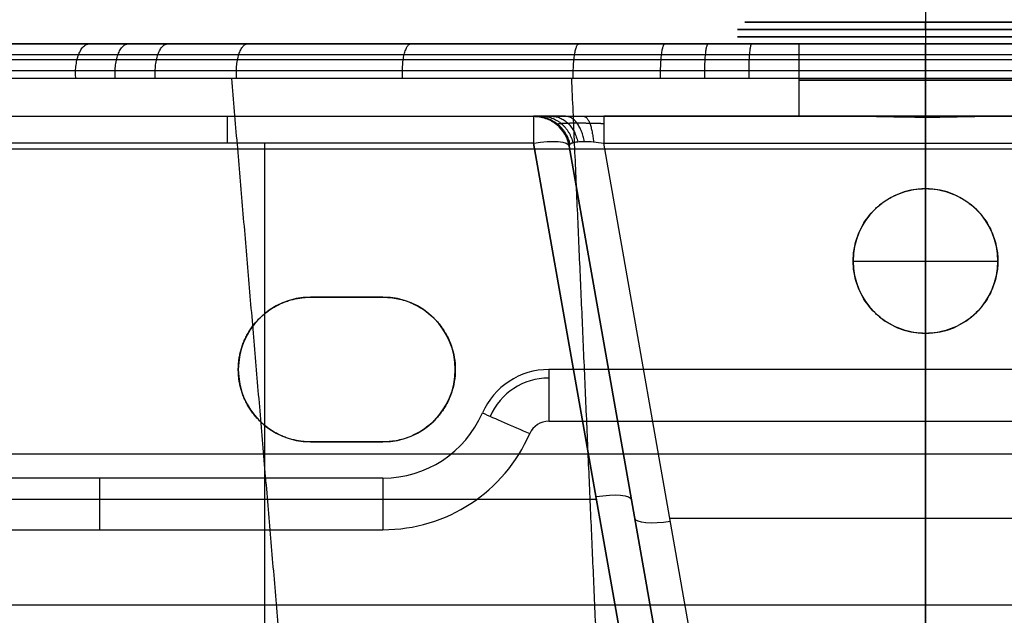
# Model space of a CAD drawing. Header units: millimetres. Extents: x -249 to 249, y -697 to 303.
# Tile 100 of 174: x -125 to 11, y 74 to 156. Entities that reach past the tile are written whole.
import ezdxf

# ---------------------------------------------------------------- set-up
doc = ezdxf.new("R2010")
doc.units = ezdxf.units.MM
doc.header["$MEASUREMENT"] = 0
doc.layers.add('Predefinito', color=7, linetype='Continuous', true_color=0x000000)

# ---------------------------------------------------------------- blocks, each defined once
blk = doc.blocks.new('FORMA50 LAVABO')
at = {"layer": 'Predefinito'}
for p, q in [((-17.5, 0, -181.19), (-17.5, -10, -181.19)), ((0, -10, -163.69), (0, 0, -163.69)), ((0, 0, -198.69), (0, -10, -198.69)), ((0, 0, -250), (0, 0, -198.69)), ((0, 0, -163.69), (0, 0, -123.84)), ((0, 0, 243.6), (0, 0, 245.12)), ((0, 0, -250), (0, -45, -250)), ((0, -2.13, 239.51), (0, -111.36, 163.02)), ((0, -3.71, -119.01), (0, -20, -114.64)), ((-153.61, -10, -171.88), (-14.82, -10, -171.88)), ((-138.66, -10, -210.17), (-7.77, -10, -210.17)), ((-7.77, -10, -152.22), (-44.47, -10, -152.22)), ((0, -10, -151.19), (0, -10.11, -151.19)), ((0, -10, -211.19), (0, -10, -198.69)), ((0, -10, -163.69), (0, -10, -151.19)), ((0, -10.11, -211.19), (0, -10, -211.19)), ((7.77, -10, -210.17), (138.66, -10, -210.17)), ((44.47, -10, -152.22), (7.77, -10, -152.22)), ((138.66, -14.56, -215.15), (-138.66, -14.56, -215.15)), ((-91.36, -13.71, -126.68), (-91.36, -111.79, -100.4)), ((-36.82, -112.13, -100.31), (-54.17, -13.71, -126.68)), ((-54.17, -13.71, -126.68), (-36.82, -112.13, -100.31)), ((-31.89, -112.56, -105.14), (-49.25, -14.13, -131.51)), ((-49.25, -14.13, -142.33), (-31.11, -116.98, -114.77)), ((-44.47, -13.71, -147.39), (44.47, -13.71, -147.39)), ((-26.19, -117.41, -119.6), (-44.47, -13.71, -147.39)), ((0, -117.41, -119.6), (0, -13.71, -147.39)), ((0, -14.56, -215.15), (0, -80.44, -220.91)), ((0, -20, -120), (0, -20, -114.64)), ((0, -40, -120), (0, -20, -120)), ((-10, -30, -111.96), (-10, -30, -120)), ((-10, -30, -120), (10, -30, -120)), ((10, -30, -120), (10, -30, -111.96)), ((-85, -35, -216.94), (-85, -35, -250)), ((-85, -35, -233.47), (-75, -35, -233.47)), ((-80, -35, -250), (-80, -35, -216.94)), ((-75, -35, -250), (-75, -35, -216.94)), ((0, -40, -120), (0, -40, -109.28)), ((0, -40, -109.28), (0, -109.64, -90.62)), ((-95, -45, -250), (-95, -45, -217.81)), ((-65, -45, -217.81), (-65, -45, -250)), ((0, -85, -247), (0, -52.14, -247)), ((-85, -55, -234.34), (-75, -55, -234.34)), ((-80, -55, -218.69), (-80, -55, -250)), ((-75, -55, -218.69), (-75, -55, -250)), ((-170.13, -56.67, -104.81), (170.13, -56.67, -104.81)), ((-143.2, -62.92, -113.49), (-45.49, -62.92, -113.49)), ((-35.33, -65.56, -133.49), (35.33, -65.56, -133.49)), ((-144.17, -77.5, -220.66), (144.17, -77.5, -220.66))]:
    blk.add_line(p, q, dxfattribs=at)
at = {"layer": 'Predefinito', "extrusion": (0, 1, 0)}
for centre, radius, start, end in [((0, 0), 243.6, 360, 90), ((0, 0), 243.6, 90, 180), ((0, -181.19, -5), 17.5, 270, 90), ((0, -181.19, -5), 17.5, 90, 270), ((0, -181.19, -10), 17.5, 270, 90), ((0, -181.19, -10.05), 30, 81.9253, 90), ((0, -181.19, -10.05), 30, 261.9253, 278.0747), ((0, -181.19, -10), 17.5, 90, 270), ((0, -181.19, -10.05), 30, 90, 98.0747)]:
    blk.add_arc(centre, radius, start, end, dxfattribs=at)
at = {"layer": 'Predefinito', "extrusion": (0, 1, 7.0434e-34)}
blk.add_arc((0, -181.19), 17.5, 270, 90, dxfattribs=at)
at = {"layer": 'Predefinito', "extrusion": (1, -2.03303e-16, 2.90347e-16)}
blk.add_arc((-5, 243.6), 5, 305, 0, dxfattribs=at)
at = {"layer": 'Predefinito', "extrusion": (0, 1, -7.0434e-34)}
blk.add_arc((0, -181.19), 17.5, 90, 270, dxfattribs=at)
at = {"layer": 'Predefinito', "extrusion": (1, 0, 0)}
for centre, radius, start, end in [((-5, -123.84), 5, 0, 75), ((-15, -131.51, -96.53), 5, 0, 75), ((-15, -210.17), 5, 275, 348.1969), ((-15, -152.22), 5, 11.8031, 75), ((-52.14, -257), 10, 44.427, 90), ((-67.14, -257, -114.2), 10, 44.427, 90)]:
    blk.add_arc(centre, radius, start, end, dxfattribs=at)
at = {"layer": 'Predefinito', "extrusion": (-4.0792e-17, 1, 3.15211e-17)}
blk.add_arc((0, 0, -2.13), 239.51, 360, 90, dxfattribs=at)
at = {"layer": 'Predefinito', "extrusion": (-2.78127e-17, 1, -3.70836e-17)}
blk.add_arc((0, 0, -2.13), 239.51, 90, 180, dxfattribs=at)
at = {"layer": 'Predefinito', "extrusion": (1, 1.63881e-14, 3.46432e-14)}
blk.add_arc((-15, -131.51, -54.17), 5, 0, 75, dxfattribs=at)
at = {"layer": 'Predefinito'}
for centre, radius, start, end in [((-54.17, -15, -131.51), 5, 10, 90), ((-54.17, -15, -136.92), 5, 10, 90), ((0, -30, -120), 10, 0, 180), ((0, -30, -115.98), 10, 0, 180), ((0, -30, -120), 10, 180, 0), ((0, -30, -113.3), 10, 180, 0), ((-85, -45, -250), 10, 90, 180), ((-85, -45, -233.47), 10, 90, 180), ((-75, -45, -250), 10, 270, 90), ((-75, -45, -233.47), 10, 270, 90), ((-85, -45, -250), 10, 180, 270), ((-85, -45, -233.91), 10, 180, 270), ((-52.09, -55, -250), 10, 90, 156.4218), ((-52.09, -55, -248.98), 8.83, 90, 156.4218), ((-75, -45, -250), 15, 270, 336.4218), ((-52.09, -55, -247), 2.86, 90, 156.4218), ((-75, -45, -247), 22.14, 270, 336.4218)]:
    blk.add_arc(centre, radius, start, end, dxfattribs=at)
at = {"layer": 'Predefinito', "extrusion": (1, -7.24981e-14, -7.32843e-14)}
blk.add_arc((-15, -152.22, -44.47), 5, 0, 75, dxfattribs=at)
at = {"layer": 'Predefinito', "extrusion": (-4.08868e-17, 1, 2.04733e-15)}
blk.add_arc((0, -181.19, -10), 30, 74.9961, 90, dxfattribs=at)
at = {"layer": 'Predefinito', "extrusion": (0, 1, -3.31721e-15)}
blk.add_arc((0, -181.19, -10), 30, 254.9961, 285.0039, dxfattribs=at)
at = {"layer": 'Predefinito', "extrusion": (-2.04293e-17, 1, 1.58171e-15)}
blk.add_arc((0, -181.19, -10), 30, 90, 105.0039, dxfattribs=at)
at = {"layer": 'Predefinito', "extrusion": (-0.167901, 0.952213, -0.255145)}
for centre, start, end in [((55.95, -128.53, 28.37), 92.5759, 180), ((55.95, -128.53, -22.95), 92.5759, 180), ((45.95, -138.99, -22.89), 272.5759, 360)]:
    blk.add_arc(centre, 5, start, end, dxfattribs=at)
at = {"layer": 'Predefinito', "extrusion": (1, -7.10401e-15, -2.16479e-14)}
blk.add_arc((-52.14, -257, -52.09), 10, 44.427, 90, dxfattribs=at)
at = {"layer": 'Predefinito', "extrusion": (0.4, 0.916515, -3.10862e-15)}
blk.add_arc((28.6, -257, -71.24), 10, 44.427, 90, dxfattribs=at)
at = {"layer": 'Predefinito', "extrusion": (1, -1.20044e-14, -2.85761e-14)}
blk.add_arc((-67.14, -257, -75), 10, 44.427, 90, dxfattribs=at)
at = {"layer": 'Predefinito'}
for points in [[(0, 0, -250), (-122.56, 0, -250), (-245.12, 0, -250)], [(245.12, 0, -250), (122.56, 0, -250), (0, 0, -250)], [(-207.22, 0, -123.84), (0, 0, -123.84), (207.22, 0, -123.84)], [(207.22, -3.71, -119.01), (0, -3.71, -119.01), (-207.22, -3.71, -119.01)], [(-139.16, -4.78, 206.53), (-130.32, -77.39, 194.98), (-121.48, -150, 183.42)], [(-95.95, -4.78, 229.82), (-89.77, -77.39, 216.66), (-83.59, -150, 203.5)], [(-48.95, -4.78, 244.19), (-45.77, -77.39, 230.01), (-42.58, -150, 215.84)], [(0, -4.78, 249.04), (0, -77.39, 234.52), (0, -150, 220)], [(-138.89, -10, -131.51), (-96.53, -10, -131.51), (-54.17, -10, -131.51)], [(-54.17, -10, -131.51), (-54.17, -10, -136.92), (-54.17, -10, -142.33)], [(-54.17, -13.71, -126.68), (-96.53, -13.71, -126.68), (-138.89, -13.71, -126.68)], [(-49.25, -14.13, -131.51), (-49.25, -14.13, -136.92), (-49.25, -14.13, -142.33)], [(-85, -35, -216.94), (-80, -35, -216.94), (-75, -35, -216.94)], [(-75, -35, -250), (-80, -35, -250), (-85, -35, -250)], [(52.09, -45, -250), (0, -45, -250), (-52.09, -45, -250)], [(-52.09, -52.14, -247), (0, -52.14, -247), (52.09, -52.14, -247)], [(-75, -55, -218.69), (-80, -55, -218.69), (-85, -55, -218.69)], [(-85, -55, -250), (-80, -55, -250), (-75, -55, -250)], [(-85, -55, -218.69), (-85, -55, -234.34), (-85, -55, -250)], [(-75, -60, -250), (-114.2, -60, -250), (-153.4, -60, -250)], [(-153.4, -67.14, -247), (-114.2, -67.14, -247), (-75, -67.14, -247)]]:
    blk.add_open_spline(points, degree=2, dxfattribs=at)
for points, weights, degree in [([(-95.24, -4.78, 230.11), (-95.61, 0, 231), (-93.74, 0, 226.49)], [1, 0.633979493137, 0.999999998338], 2), ([(0.03, -4.78, 249.04), (0.03, 0, 250), (0.03, 0, 245.12)], [1, 0.633988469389, 0.999999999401], 2), ([(-117.46, -4.78, 219.6), (-117.91, 0, 220.45), (-115.61, 0, 216.15)], [1, 0.633976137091, 0.999999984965], 2), ([(-112, -4.78, 222.44), (-112.43, 0, 223.29), (-110.24, 0, 218.93)], [1, 0.633977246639, 0.999999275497], 2), ([(-106.46, -4.78, 225.14), (-106.87, 0, 226.01), (-104.78, 0, 221.6)], [1, 0.633977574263, 1.00000001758], 2), ([(-72.3, -4.78, 238.32), (-72.58, 0, 239.23), (-71.16, 0, 234.56)], [1, 0.633983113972, 1.00000153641], 2), ([(-48.68, -4.78, 244.24), (-48.86, 0, 245.18), (-47.91, 0, 240.39)], [1, 0.6339860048, 0.999999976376], 2), ([(-36.61, -4.78, 246.34), (-36.75, 0, 247.28), (-36.03, 0, 242.46)], [1, 0.633987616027, 0.999999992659], 2), ([(-30.51, -4.78, 247.17), (-30.63, 0, 248.12), (-30.03, 0, 243.27)], [1, 0.633988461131, 0.999999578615], 2), ([(-24.39, -4.78, 247.85), (-24.48, 0, 248.8), (-24.01, 0, 243.94)], [1, 0.633988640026, 1.00000001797], 2), ([(-54.17, -10, -142.33), (-49.98, -10, -142.33), (-49.25, -14.13, -142.33)], [1, 0.766044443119, 1], 2), ([(-53.88, -10, -144.79), (-50.03, -10, -143.85), (-49.15, -13.86, -143.63)], [0.999999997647, 0.783806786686, 1], 2), ([(-53.01, -10, -147.08), (-49.66, -10, -145.31), (-48.75, -13.65, -144.83)], [1, 0.79702196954, 1], 2), ([(-51.62, -10, -149.07), (-48.89, -10, -146.59), (-48.08, -13.52, -145.86)], [0.999999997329, 0.805160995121, 1], 2), ([(-47.17, -13.47, -146.66), (-47.78, -10, -147.59), (-49.79, -10, -150.64)], [0.999999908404, 0.807908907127, 1], 2), ([(-49.79, -10, -150.64), (-48.21, -10, -151.67), (-46.39, -10, -152.22), (-44.47, -10, -152.22)], [1, 0.974059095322, 0.974059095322, 1], 3), ([(-47.26, -10, -151.81), (-46.21, -10, -148.27), (-45.9, -13.53, -147.23)], [1, 0.804222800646, 1], 2), ([(-10, -30, -111.96), (-10, -10, -117.32), (10, -10, -117.32), (10, -30, -111.96)], [1, 0.333333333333, 0.333333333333, 1], 3), ([(10, -30, -111.96), (10, -50, -106.6), (-10, -50, -106.6), (-10, -30, -111.96)], [1, 0.333333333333, 0.333333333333, 1], 3), ([(-95, -45, -217.81), (-95, -39.14, -217.3), (-90.86, -35, -216.94), (-85, -35, -216.94)], [1, 0.804737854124, 0.804737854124, 1], 3), ([(-75, -35, -216.94), (-55, -35, -216.94), (-55, -55, -218.69), (-75, -55, -218.69)], [1, 0.333333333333, 0.333333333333, 1], 3), ([(-85, -55, -218.69), (-90.86, -55, -218.69), (-95, -50.86, -218.33), (-95, -45, -217.81)], [1, 0.804737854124, 0.804737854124, 1], 3)]:
    blk.add_rational_spline(points, weights, degree=degree, dxfattribs=at)
for points, knots in [([(-245.12, 0, 0), (-245.12, 0, 4.05), (-245.02, 0, 8.09), (-244.72, 0, 14.15), (-244.59, 0, 16.16), (-244.29, 0, 20.2), (-244.12, 0, 22.21), (-243.12, 0, 32.25), (-241.94, 0, 40.18), (-238.81, 0, 55.85), (-236.86, 0, 63.58), (-232.22, 0, 78.87), (-229.53, 0, 86.41), (-225.67, 0, 95.72), (-224.87, 0, 97.57), (-223.23, 0, 101.27), (-222.39, 0, 103.11), (-219.8, 0, 108.57), (-217.99, 0, 112.15), (-212.33, 0, 122.74), (-208.23, 0, 129.57), (-199.38, 0, 142.81), (-194.64, 0, 149.2), (-184.52, 0, 161.55), (-179.14, 0, 167.51), (-167.7, 0, 178.96), (-161.74, 0, 184.36), (-149.38, 0, 194.51), (-142.97, 0, 199.27), (-129.69, 0, 208.15), (-122.83, 0, 212.28), (-113.96, 0, 217.03), (-112.17, 0, 217.96), (-108.56, 0, 219.78), (-106.74, 0, 220.67), (-101.27, 0, 223.26), (-97.59, 0, 224.89), (-86.48, 0, 229.5), (-78.95, 0, 232.19), (-63.69, 0, 236.84), (-55.95, 0, 238.79), (-44.16, 0, 241.14), (-40.21, 0, 241.83), (-34.23, 0, 242.73), (-32.24, 0, 243), (-28.22, 0, 243.5), (-26.21, 0, 243.72), (-16.16, 0, 244.72), (-8.09, 0, 245.12), (8.1, 0, 245.12), (16.15, 0, 244.72), (32.16, 0, 243.13), (40.12, 0, 241.95), (50.02, 0, 239.97), (52, 0, 239.55), (55.94, 0, 238.66), (57.9, 0, 238.19), (63.76, 0, 236.72), (67.63, 0, 235.64), (79.13, 0, 232.13), (86.65, 0, 229.43), (101.4, 0, 223.31), (108.62, 0, 219.89), (119.24, 0, 214.2), (122.74, 0, 212.21), (127.94, 0, 209.09), (129.66, 0, 208.03), (133.07, 0, 205.87), (134.76, 0, 204.77), (143.11, 0, 199.17), (149.53, 0, 194.39), (161.86, 0, 184.26), (167.76, 0, 178.89), (179.07, 0, 167.58), (184.46, 0, 161.63), (192.15, 0, 152.24), (194.63, 0, 149.06), (199.41, 0, 142.6), (201.72, 0, 139.32), (208.37, 0, 129.34), (212.47, 0, 122.49), (219.99, 0, 108.41), (223.41, 0, 101.18), (227.25, 0, 91.9), (228, 0, 90.03), (229.45, 0, 86.26), (230.15, 0, 84.37), (232.19, 0, 78.66), (233.45, 0, 74.83), (236.94, 0, 63.3), (238.88, 0, 55.55), (241.98, 0, 39.91), (243.15, 0, 32.02), (244.72, 0, 16.11), (245.12, 0, 8.09), (245.12, 0, 0)], [0, 0, 0, 0, 0.0121286, 0.0121286, 0.0181929, 0.0181929, 0.0242572, 0.0242572, 0.0485143, 0.0485143, 0.0727715, 0.0727715, 0.0970286, 0.0970286, 0.1030929, 0.1030929, 0.1091572, 0.1091572, 0.1212858, 0.1212858, 0.145543, 0.145543, 0.1698001, 0.1698001, 0.1940573, 0.1940573, 0.2183145, 0.2183145, 0.2425716, 0.2425716, 0.2668288, 0.2668288, 0.2728931, 0.2728931, 0.2789574, 0.2789574, 0.2910859, 0.2910859, 0.3153431, 0.3153431, 0.3396003, 0.3396003, 0.3517288, 0.3517288, 0.3577931, 0.3577931, 0.3638574, 0.3638574, 0.3881146, 0.3881146, 0.4123718, 0.4123718, 0.4366289, 0.4366289, 0.4426932, 0.4426932, 0.4487575, 0.4487575, 0.4608861, 0.4608861, 0.4851432, 0.4851432, 0.5094004, 0.5094004, 0.521529, 0.521529, 0.5275933, 0.5275933, 0.5336576, 0.5336576, 0.5579147, 0.5579147, 0.5821719, 0.5821719, 0.606429, 0.606429, 0.6185576, 0.6185576, 0.6306862, 0.6306862, 0.6549434, 0.6549434, 0.6792005, 0.6792005, 0.6852648, 0.6852648, 0.6913291, 0.6913291, 0.7034577, 0.7034577, 0.7277149, 0.7277149, 0.751972, 0.751972, 0.7762292, 0.7762292, 0.7762292, 0.7762292]), ([(249.04, -4.78), (249.04, -4.78, 4.12), (248.94, -4.78, 8.22), (248.54, -4.78, 16.39), (248.23, -4.78, 20.46), (247.03, -4.78, 32.6), (245.84, -4.78, 40.63), (242.68, -4.78, 56.54), (240.7, -4.78, 64.43), (237.15, -4.78, 76.15), (235.87, -4.78, 80.04), (233.79, -4.78, 85.84), (233.07, -4.78, 87.77), (231.6, -4.78, 91.59), (230.84, -4.78, 93.49), (226.92, -4.78, 102.93), (223.44, -4.78, 110.28), (215.79, -4.78, 124.59), (211.62, -4.78, 131.55), (204.85, -4.78, 141.69), (202.5, -4.78, 145.02), (198.85, -4.78, 149.95), (197.61, -4.78, 151.58), (195.09, -4.78, 154.81), (193.81, -4.78, 156.41), (187.29, -4.78, 164.36), (181.8, -4.78, 170.4), (170.3, -4.78, 181.9), (164.29, -4.78, 187.34), (151.74, -4.78, 197.64), (145.21, -4.78, 202.49), (136.72, -4.78, 208.17), (135, -4.78, 209.29), (131.53, -4.78, 211.48), (129.78, -4.78, 212.56), (124.5, -4.78, 215.73), (120.93, -4.78, 217.75), (110.13, -4.78, 223.52), (102.78, -4.78, 226.99), (87.79, -4.78, 233.2), (80.14, -4.78, 235.94), (68.44, -4.78, 239.49), (64.51, -4.78, 240.58), (58.55, -4.78, 242.07), (56.55, -4.78, 242.55), (52.54, -4.78, 243.45), (50.53, -4.78, 243.87), (40.48, -4.78, 245.87), (32.42, -4.78, 247.06), (16.25, -4.78, 248.64), (8.15, -4.78, 249.04), (-8.09, -4.78, 249.04), (-16.23, -4.78, 248.65), (-26.43, -4.78, 247.64), (-28.47, -4.78, 247.42), (-32.55, -4.78, 246.91), (-34.59, -4.78, 246.64), (-40.66, -4.78, 245.74), (-44.68, -4.78, 245.04), (-56.66, -4.78, 242.65), (-64.54, -4.78, 240.67), (-80.06, -4.78, 235.96), (-87.71, -4.78, 233.23), (-99.01, -4.78, 228.55), (-102.75, -4.78, 226.9), (-108.32, -4.78, 224.26), (-110.17, -4.78, 223.36), (-113.83, -4.78, 221.51), (-115.65, -4.78, 220.57), (-124.67, -4.78, 215.74), (-131.65, -4.78, 211.55), (-145.16, -4.78, 202.53), (-151.68, -4.78, 197.69), (-164.25, -4.78, 187.38), (-170.31, -4.78, 181.89), (-181.94, -4.78, 170.26), (-187.42, -4.78, 164.2), (-197.71, -4.78, 151.65), (-202.53, -4.78, 145.15), (-211.53, -4.78, 131.7), (-215.7, -4.78, 124.75), (-221.46, -4.78, 113.99), (-223.3, -4.78, 110.34), (-225.93, -4.78, 104.79), (-226.79, -4.78, 102.93), (-228.46, -4.78, 99.17), (-229.27, -4.78, 97.28), (-233.19, -4.78, 87.82), (-235.93, -4.78, 80.15), (-240.65, -4.78, 64.61), (-242.63, -4.78, 56.75), (-245.81, -4.78, 40.82), (-247.02, -4.78, 32.76), (-248.03, -4.78, 22.55), (-248.21, -4.78, 20.5), (-248.51, -4.78, 16.4), (-248.64, -4.78, 14.35), (-248.94, -4.78, 8.2), (-249.04, -4.78, 4.1), (-249.04, -4.78)], [-0.3938921, -0.3938921, -0.3938921, -0.3938921, -0.381582, -0.381582, -0.3692718, -0.3692718, -0.3446515, -0.3446515, -0.3200312, -0.3200312, -0.3077211, -0.3077211, -0.301566, -0.301566, -0.2954109, -0.2954109, -0.2707906, -0.2707906, -0.2461703, -0.2461703, -0.2338601, -0.2338601, -0.2277051, -0.2277051, -0.22155, -0.22155, -0.1969297, -0.1969297, -0.1723094, -0.1723094, -0.1476891, -0.1476891, -0.141534, -0.141534, -0.1353789, -0.1353789, -0.1230687, -0.1230687, -0.0984484, -0.0984484, -0.0738281, -0.0738281, -0.061518, -0.061518, -0.0553629, -0.0553629, -0.0492078, -0.0492078, -0.0245875, -0.0245875, 0.0000328, 0.0000328, 0.0246531, 0.0246531, 0.0308082, 0.0308082, 0.0369633, 0.0369633, 0.0492734, 0.0492734, 0.0738937, 0.0738937, 0.098514, 0.098514, 0.1108242, 0.1108242, 0.1169793, 0.1169793, 0.1231343, 0.1231343, 0.1477546, 0.1477546, 0.172375, 0.172375, 0.1969953, 0.1969953, 0.2216156, 0.2216156, 0.2462359, 0.2462359, 0.2708562, 0.2708562, 0.2831663, 0.2831663, 0.2893214, 0.2893214, 0.2954765, 0.2954765, 0.3200968, 0.3200968, 0.3447171, 0.3447171, 0.3693374, 0.3693374, 0.3754925, 0.3754925, 0.3816476, 0.3816476, 0.3939577, 0.3939577, 0.3939577, 0.3939577]), ([(-49.79, -10, -150.64), (-50.13, -10, -150.41), (-50.45, -10, -150.17), (-51.06, -10, -149.65), (-51.35, -10, -149.37), (-51.89, -10, -148.77), (-52.14, -10, -148.45), (-52.61, -10, -147.79), (-52.82, -10, -147.44), (-53.2, -10, -146.72), (-53.37, -10, -146.35), (-53.66, -10, -145.58), (-53.78, -10, -145.19), (-53.97, -10, -144.39), (-54.05, -10, -143.98), (-54.15, -10, -143.16), (-54.17, -10, -142.74), (-54.17, -10, -142.33)], [0, 0, 0, 0, 0.1207597, 0.1207597, 0.2415195, 0.2415195, 0.3622793, 0.3622793, 0.483039, 0.483039, 0.6037988, 0.6037988, 0.7245586, 0.7245586, 0.8453183, 0.8453183, 0.9660781, 0.9660781, 0.9660781, 0.9660781]), ([(-7.77, -10, -210.17), (-7.12, -10, -210.34), (-6.47, -10.01, -210.49), (-5.18, -10.03, -210.75), (-4.53, -10.05, -210.86), (-3.24, -10.07, -211.02), (-2.59, -10.08, -211.09), (-1.3, -10.1, -211.17), (-0.65, -10.11, -211.19), (0.65, -10.11, -211.19), (1.3, -10.1, -211.17), (2.59, -10.08, -211.09), (3.24, -10.07, -211.02), (4.53, -10.05, -210.86), (5.18, -10.03, -210.75), (6.47, -10.01, -210.49), (7.12, -10, -210.34), (7.77, -10, -210.17)], [0, 0, 0, 0, 0.00195846, 0.00195846, 0.00391693, 0.00391693, 0.00587558, 0.00587558, 0.00783429, 0.00783429, 0.00979293, 0.00979293, 0.01175165, 0.01175165, 0.01371012, 0.01371012, 0.01566858, 0.01566858, 0.01566858, 0.01566858]), ([(0, -10.11, -151.19), (-1.31, -10.11, -151.19), (-2.62, -10.09, -151.28), (-5.21, -10.03, -151.62), (-6.5, -10, -151.88), (-7.77, -10, -152.22)], [0, 0, 0, 0, 0.003917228, 0.003917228, 0.00783429, 0.00783429, 0.00783429, 0.00783429]), ([(0, -10.11, -151.19), (1.31, -10.11, -151.19), (2.62, -10.09, -151.28), (5.21, -10.03, -151.62), (6.5, -10, -151.88), (7.77, -10, -152.22)], [0, 0, 0, 0, 0.003917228, 0.003917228, 0.00783429, 0.00783429, 0.00783429, 0.00783429]), ([(-49.25, -14.13, -142.33), (-49.26, -14.03, -142.77), (-49.23, -13.94, -143.21), (-49.06, -13.77, -144.05), (-48.93, -13.7, -144.46), (-48.57, -13.59, -145.21), (-48.35, -13.55, -145.55), (-47.81, -13.49, -146.17), (-47.51, -13.47, -146.44), (-47.17, -13.47, -146.66)], [5.3171072, 5.3171072, 5.3171072, 5.3171072, 5.5586268, 5.5586268, 5.8001463, 5.8001463, 6.0416658, 6.0416658, 6.2831853, 6.2831853, 6.2831853, 6.2831853]), ([(-47.17, -13.47, -146.66), (-46.78, -13.47, -146.91), (-46.35, -13.49, -147.11), (-45.44, -13.57, -147.35), (-44.96, -13.63, -147.41), (-44.47, -13.71, -147.39)], [0, 0, 0, 0, 0.2798799, 0.2798799, 0.5597596, 0.5597596, 0.5597596, 0.5597596])]:
    blk.add_open_spline(points, degree=3, knots=knots, dxfattribs=at)
for points, weights, knots in [([(-248.21, -1.46, 0), (-248.21, -1.46, 4.09), (-248.11, -1.46, 8.17), (-247.81, -1.46, 14.3), (-247.68, -1.46, 16.35), (-247.38, -1.46, 20.43), (-247.2, -1.46, 22.48), (-246.19, -1.46, 32.65), (-244.99, -1.46, 40.68), (-241.82, -1.46, 56.56), (-239.85, -1.46, 64.4), (-235.15, -1.46, 79.88), (-232.41, -1.46, 87.53), (-228.5, -1.46, 96.96), (-227.7, -1.46, 98.84), (-226.03, -1.46, 102.58), (-225.18, -1.46, 104.44), (-222.56, -1.46, 109.98), (-220.72, -1.46, 113.61), (-214.98, -1.46, 124.33), (-210.82, -1.46, 131.26), (-201.86, -1.46, 144.66), (-197.06, -1.46, 151.14), (-186.79, -1.46, 163.66), (-181.34, -1.46, 169.69), (-169.74, -1.46, 181.29), (-163.71, -1.46, 186.75), (-151.17, -1.46, 197.04), (-144.67, -1.46, 201.86), (-131.22, -1.46, 210.85), (-124.26, -1.46, 215.03), (-115.27, -1.46, 219.84), (-113.45, -1.46, 220.78), (-109.8, -1.46, 222.62), (-107.96, -1.46, 223.52), (-102.41, -1.46, 226.14), (-98.68, -1.46, 227.79), (-87.42, -1.46, 232.45), (-79.79, -1.46, 235.18), (-64.32, -1.46, 239.87), (-56.47, -1.46, 241.84), (-44.53, -1.46, 244.22), (-40.53, -1.46, 244.92), (-34.47, -1.46, 245.82), (-32.44, -1.46, 246.09), (-28.38, -1.46, 246.59), (-26.34, -1.46, 246.82), (-16.17, -1.46, 247.82), (-8.06, -1.46, 248.22), (8.13, -1.46, 248.21), (16.2, -1.46, 247.82), (32.31, -1.46, 246.24), (40.34, -1.46, 245.05), (50.36, -1.46, 243.06), (52.36, -1.46, 242.64), (56.36, -1.46, 241.74), (58.35, -1.46, 241.27), (64.29, -1.46, 239.78), (68.22, -1.46, 238.69), (79.87, -1.46, 235.15), (87.49, -1.46, 232.42), (102.44, -1.46, 226.23), (109.77, -1.46, 222.77), (120.53, -1.46, 217.02), (124.08, -1.46, 215.01), (129.35, -1.46, 211.86), (131.1, -1.46, 210.78), (134.55, -1.46, 208.59), (136.26, -1.46, 207.48), (144.73, -1.46, 201.82), (151.24, -1.46, 196.98), (163.74, -1.46, 186.72), (169.73, -1.46, 181.29), (181.19, -1.46, 169.84), (186.66, -1.46, 163.81), (193.16, -1.46, 155.89), (194.44, -1.46, 154.29), (196.96, -1.46, 151.07), (198.19, -1.46, 149.45), (201.83, -1.46, 144.54), (204.17, -1.46, 141.22), (210.92, -1.46, 131.11), (215.07, -1.46, 124.17), (222.7, -1.46, 109.91), (226.17, -1.46, 102.59), (230.07, -1.46, 93.18), (230.83, -1.46, 91.29), (232.3, -1.46, 87.48), (233.01, -1.46, 85.56), (235.08, -1.46, 79.77), (236.36, -1.46, 75.89), (239.9, -1.46, 64.21), (241.87, -1.46, 56.35), (245.02, -1.46, 40.49), (246.21, -1.46, 32.49), (247.41, -1.46, 20.39), (247.71, -1.46, 16.34), (248.11, -1.46, 8.19), (248.21, -1.46, 4.1), (248.21, -1.46, 0)], [0.816994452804, 0.816994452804, 0.816994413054, 0.816994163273, 0.816994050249, 0.816993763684, 0.816993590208, 0.816992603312, 0.816991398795, 0.816989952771, 0.816989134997, 0.816986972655, 0.816985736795, 0.816985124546, 0.81698500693, 0.816984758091, 0.816984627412, 0.816984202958, 0.81698387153, 0.816982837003, 0.816982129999, 0.816982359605, 0.816982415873, 0.816982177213, 0.816981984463, 0.816983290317, 0.816983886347, 0.816984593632, 0.816984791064, 0.816986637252, 0.816987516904, 0.816988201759, 0.816988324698, 0.816988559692, 0.816988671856, 0.81698903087, 0.816989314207, 0.816990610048, 0.816991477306, 0.816992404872, 0.81699248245, 0.816993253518, 0.816993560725, 0.816993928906, 0.816994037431, 0.816994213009, 0.816994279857, 0.816994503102, 0.816994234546, 0.816994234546, 0.816994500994, 0.816994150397, 0.816993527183, 0.816992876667, 0.816992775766, 0.816992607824, 0.816992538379, 0.816992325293, 0.816992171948, 0.816991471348, 0.816990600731, 0.816988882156, 0.816988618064, 0.816987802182, 0.816987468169, 0.816986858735, 0.816986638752, 0.816986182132, 0.816985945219, 0.816984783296, 0.816984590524, 0.816983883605, 0.816983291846, 0.816982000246, 0.816982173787, 0.816982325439, 0.816982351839, 0.816982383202, 0.816982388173, 0.816982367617, 0.816982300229, 0.816982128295, 0.816982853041, 0.816984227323, 0.816984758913, 0.816985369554, 0.816985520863, 0.81698592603, 0.816986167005, 0.816986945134, 0.816987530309, 0.816989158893, 0.816989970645, 0.816991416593, 0.816992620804, 0.816993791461, 0.816994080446, 0.816994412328, 0.816994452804, 0.816994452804], [0, 0, 0, 0, 12.275607, 12.275607, 18.41341, 18.41341, 24.551214, 24.551214, 49.102428, 49.102428, 73.653641, 73.653641, 98.204855, 98.204855, 104.342659, 104.342659, 110.480462, 110.480462, 122.756069, 122.756069, 147.307283, 147.307283, 171.858497, 171.858497, 196.40971, 196.40971, 220.960924, 220.960924, 245.512138, 245.512138, 270.063352, 270.063352, 276.201155, 276.201155, 282.338959, 282.338959, 294.614566, 294.614566, 319.165779, 319.165779, 343.716993, 343.716993, 355.9926, 355.9926, 362.130403, 362.130403, 368.268207, 368.268207, 392.819421, 392.819421, 417.370634, 417.370634, 441.921848, 441.921848, 448.059652, 448.059652, 454.197455, 454.197455, 466.473062, 466.473062, 491.024276, 491.024276, 515.57549, 515.57549, 527.851097, 527.851097, 533.9889, 533.9889, 540.126703, 540.126703, 564.677917, 564.677917, 589.229131, 589.229131, 613.780345, 613.780345, 619.918148, 619.918148, 626.055952, 626.055952, 638.331559, 638.331559, 662.882772, 662.882772, 687.433986, 687.433986, 693.57179, 693.57179, 699.709593, 699.709593, 711.9852, 711.9852, 736.536414, 736.536414, 761.087628, 761.087628, 773.363234, 773.363234, 785.638841, 785.638841, 785.638841, 785.638841]), ([(-48.17, -10.96, -148.17), (-48.63, -10.96, -147.87), (-49.06, -10.97, -147.5), (-49.79, -10.98, -146.65), (-50.1, -11, -146.18), (-50.58, -11.03, -145.16), (-50.76, -11.06, -144.61), (-50.96, -11.11, -143.49), (-51, -11.14, -142.9), (-50.96, -11.17, -142.33)], [0.903954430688, 0.903954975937, 0.903493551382, 0.901667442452, 0.900302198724, 0.896719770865, 0.894502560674, 0.889304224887, 0.886323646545, 0.883022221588], [0, 0, 0, 0, 0.2415195, 0.2415195, 0.483039, 0.483039, 0.7245586, 0.7245586, 0.9660781, 0.9660781, 0.9660781, 0.9660781]), ([(-44.47, -11.03, -149.17), (-45.13, -11.01, -149.2), (-45.78, -10.99, -149.13), (-47.04, -10.97, -148.8), (-47.63, -10.96, -148.53), (-48.17, -10.96, -148.17)], [0.896676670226, 0.899061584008, 0.900887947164, 0.903334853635, 0.903955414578, 0.903954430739], [5.7234257, 5.7234257, 5.7234257, 5.7234257, 6.0033055, 6.0033055, 6.2831853, 6.2831853, 6.2831853, 6.2831853])]:
    blk.add_rational_spline(points, weights, degree=3, knots=knots, dxfattribs=at)
blk = doc.blocks.new('MONOCOMANDO LAVABO AZ 21')
at = {"layer": 'Predefinito'}
for p, q in [((0, 101.07), (0, 3)), ((45, 66.77), (45, 3)), ((-2.5, 3), (0, 3)), ((45, 3), (47.5, 3)), ((-3.5, 2), (-3.5, 0)), ((48.5, 2), (48.5, 0)), ((-3.5, 0), (48.5, 0)), ((22.5, 0, -26), (22.5, 0, 26))]:
    blk.add_line(p, q, dxfattribs=at)
for centre, start, end in [((-2.5, 2), 90, 180), ((47.5, 2), 0, 90)]:
    blk.add_arc(centre, 1, start, end, dxfattribs=at)
at = {"layer": 'Predefinito', "extrusion": (0, 1, 0)}
for centre, radius, start, end in [((-22.5, 0, 3), 25, 270, 90), ((-22.5, 0, 3), 25, 90, 270), ((-22.5, 0, 2), 26, 270, 90), ((-22.5, 0, 2), 26, 90, 270), ((-22.5, 0, 1), 26, 270, 90), ((-22.5, 0, 1), 26, 90, 270)]:
    blk.add_arc(centre, radius, start, end, dxfattribs=at)
at = {"layer": 'Predefinito', "extrusion": (-1.18424e-16, 1, 0)}
blk.add_arc((-22.5, 0, 3), 22.5, 270, 90, dxfattribs=at)
at = {"layer": 'Predefinito', "extrusion": (-1.97373e-16, 1, 0)}
blk.add_arc((-22.5, 0, 3), 22.5, 90, 270, dxfattribs=at)
at = {"layer": 'Predefinito', "extrusion": (-4.27009e-18, 1, 0)}
blk.add_arc((-22.5, 0), 26, 270, 90, dxfattribs=at)
at = {"layer": 'Predefinito', "extrusion": (4.27009e-18, 1, 0)}
blk.add_arc((-22.5, 0), 26, 90, 270, dxfattribs=at)
blk = doc.blocks.new('MBF 50')
at = {"layer": 'Predefinito', "extrusion": (-1, 0, 5.55112e-17), "rotation": 90}
blk.add_blockref('MONOCOMANDO LAVABO AZ 21', (-153, 46.31), dxfattribs=at)
at = {"layer": 'Predefinito'}
blk.add_blockref('FORMA50 LAVABO', (0, 153, 250), dxfattribs=at)

msp = doc.modelspace()

# ---------------------------------------------------------------- block references
at = {"layer": 'Predefinito'}
msp.add_blockref('MBF 50', (0, 0), dxfattribs=at)

doc.saveas('drawing.dxf')
